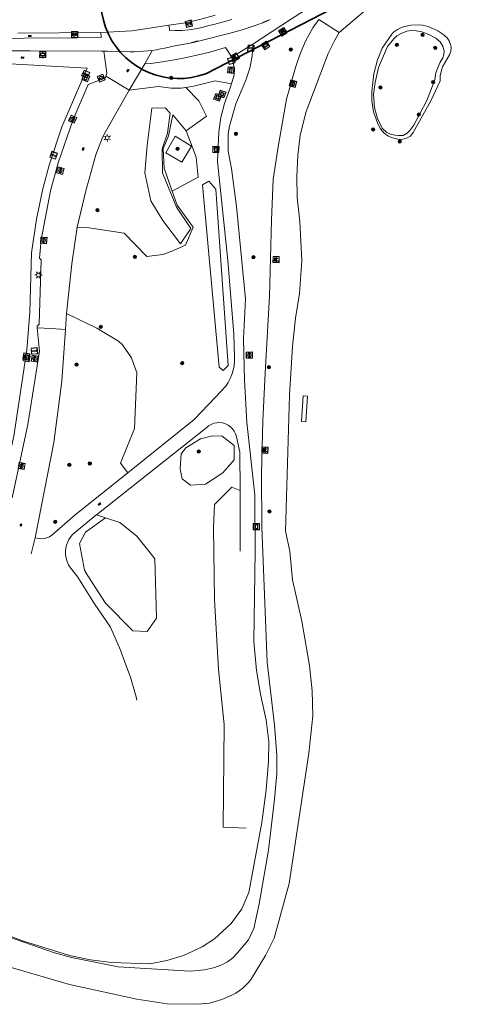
# Model space of a CAD drawing. Header units: metres. Extents: x 94284 to 94615, y 463170 to 463475.
# Tile 4 of 14: x 94423 to 94495, y 463177 to 463336. Entities that reach past the tile are written whole.
import ezdxf

# ---------------------------------------------------------------- set-up
doc = ezdxf.new("R2010")
doc.units = ezdxf.units.M
doc.layers.get('0').update_dxf_attribs({"linetype": 'CONTINUOUS'})
for name, color, linetype, lineweight, transparency in [('B-WE-GK-BESCHOEIING-G', 251, 'CONTINUOUS', 13, 0.5), ('B-WE-GR-BEPLANTING_CULTUUR-G', 251, 'CONTINUOUS', 13, 0.5), ('B-WE-GR-BOOM-S', 251, 'CONTINUOUS', 13, 0.5), ('B-WE-IE-MEUBILAIR_WEGMEUBILAIR_BANK-S', 251, 'CONTINUOUS', 13, 0.5), ('B-WE-IE-MEUBILAIR_WEGMEUBILAIR_KUNSTWERK-G', 251, 'CONTINUOUS', 13, 0.5), ('B-WE-IE-TERREINAFSCHEIDING_KUNSTMATIG_HEKWERK-G', 251, 'CONTINUOUS', 13, 0.5), ('B-WE-IE-TERREINAFSCHEIDING_KUNSTMATIG_MUUR-G', 251, 'CONTINUOUS', 13, 0.5), ('B-WE-KL-DATA_CAI_KAST-S', 251, 'CONTINUOUS', 13, 0.5), ('B-WE-KL-DATA_TELECOM_KAST-S', 251, 'CONTINUOUS', 13, 0.5), ('B-WE-KL-ET_LS_SR_BORD-S', 251, 'CONTINUOUS', 13, 0.6), ('B-WE-KL-WATER_BRANDLEIDING_PUT-S', 251, 'CONTINUOUS', 13, 0.6), ('B-WE-KW-KUNSTWERK_STEIGER-G', 251, 'CONTINUOUS', 13, 0.6), ('B-WE-RI-GWA_KOLK_STRAATKOLK-S', 251, 'CONTINUOUS', 13, 0.6), ('B-WE-RI-GWA_RIOOLPUT_INSPECTIEPUT-S', 251, 'CONTINUOUS', 13, 0.6), ('B-WE-RI-HWA_GOOT_LIJNGOOT-G', 251, 'CONTINUOUS', 13, 0.6), ('B-WE-VH-VERHARDING-GV', 251, 'CONTINUOUS', 13, 0.6), ('B-WE-VW-INFORMATIEBORD-S', 251, 'CONTINUOUS', 13, 0.6), ('B-WE-VW-OV_DRAAGCONSTRUCTIE-S', 251, 'CONTINUOUS', 13, 0.6), ('B-WE-VW-PAAL-S', 251, 'CONTINUOUS', 13, 0.6)]:
    doc.layers.add(name, color=color, linetype=linetype, lineweight=lineweight, transparency=transparency)
doc.layers.add('B-WE-KL-ET_LS_OV_LICHTMAST-S', color=190, linetype='CONTINUOUS', lineweight=13)
doc.layers.add('N-OI-KG-GRENS_WERK-G', color=30, linetype='ZZ-WERKGRENS-SO', lineweight=35)
doc.layers.add('S_GBKN_SYMBOOL_GV_GROOT_0', color=7, linetype='CONTINUOUS')
doc.layers.add('S_GBKN_SYMBOOL_OV_GROOT_0', color=7, linetype='CONTINUOUS')
doc.linetypes.add('ZZ-WERKGRENS-SO', pattern='A,2,-3,[137,NLCS.SHX,S=0.05,R=0,X=-0.55,Y=-0.675],-3,2', length=10)

# ---------------------------------------------------------------- blocks, each defined once
blk = doc.blocks.new('Q_STRAATNAAMBORD')
for points in [[(-0.5, 0.5), (0.5, 0.5), (0.5, -0.5), (-0.5, -0.5)], [(-0.37, 0.22), (0.36, 0.22), (0.36, -0.21), (-0.37, -0.21)]]:
    blk.add_lwpolyline(points, close=True)
for points in [[(-0.44, 0.46), (0.44, 0.46, -0.414214), (0.46, 0.44), (0.46, -0.44, -0.414214), (0.44, -0.46), (-0.44, -0.46, -0.414214), (-0.46, -0.44), (-0.46, 0.44), (-0.46, 0.44), (-0.46, 0.45), (-0.46, 0.45), (-0.46, 0.45), (-0.46, 0.45), (-0.46, 0.45), (-0.46, 0.45), (-0.46, 0.46), (-0.46, 0.46), (-0.46, 0.46), (-0.45, 0.46), (-0.45, 0.46), (-0.45, 0.46), (-0.45, 0.46), (-0.45, 0.46), (-0.45, 0.46), (-0.44, 0.46), (-0.44, 0.46)], [(-0.29, 0.16), (0.28, 0.16, -0.414214), (0.3, 0.14), (0.3, -0.13, -0.414214), (0.28, -0.16), (-0.29, -0.16, -0.414214), (-0.31, -0.13), (-0.31, 0.14), (-0.31, 0.14), (-0.31, 0.14), (-0.31, 0.14), (-0.31, 0.15), (-0.31, 0.15), (-0.31, 0.15), (-0.3, 0.15), (-0.3, 0.15), (-0.3, 0.15), (-0.3, 0.16), (-0.3, 0.16), (-0.3, 0.16), (-0.3, 0.16), (-0.29, 0.16), (-0.29, 0.16), (-0.29, 0.16), (-0.29, 0.16), (-0.29, 0.16)]]:
    blk.add_lwpolyline(points, format="xyb")
blk = doc.blocks.new('Q_INFORMATIEBORD')
for points in [[(-0.5, 0.5), (0.5, 0.5), (0.5, -0.5), (-0.5, -0.5)], [(-0.37, 0.22), (0.36, 0.22), (0.36, -0.21), (-0.37, -0.21)]]:
    blk.add_lwpolyline(points, close=True)
for points in [[(-0.44, 0.46), (0.44, 0.46, -0.414214), (0.46, 0.44), (0.46, -0.44, -0.414214), (0.44, -0.46), (-0.44, -0.46, -0.414214), (-0.46, -0.44), (-0.46, 0.44), (-0.46, 0.44), (-0.46, 0.45), (-0.46, 0.45), (-0.46, 0.45), (-0.46, 0.45), (-0.46, 0.45), (-0.46, 0.45), (-0.46, 0.46), (-0.46, 0.46), (-0.46, 0.46), (-0.45, 0.46), (-0.45, 0.46), (-0.45, 0.46), (-0.45, 0.46), (-0.45, 0.46), (-0.45, 0.46), (-0.44, 0.46), (-0.44, 0.46)], [(-0.29, 0.16), (0.28, 0.16, -0.414214), (0.3, 0.14), (0.3, -0.13, -0.414214), (0.28, -0.16), (-0.29, -0.16, -0.414214), (-0.31, -0.13), (-0.31, 0.14), (-0.31, 0.14), (-0.31, 0.14), (-0.31, 0.14), (-0.31, 0.15), (-0.31, 0.15), (-0.31, 0.15), (-0.3, 0.15), (-0.3, 0.15), (-0.3, 0.15), (-0.3, 0.16), (-0.3, 0.16), (-0.3, 0.16), (-0.3, 0.16), (-0.29, 0.16), (-0.29, 0.16), (-0.29, 0.16), (-0.29, 0.16), (-0.29, 0.16)]]:
    blk.add_lwpolyline(points, format="xyb")
blk = doc.blocks.new('Q_TELECOM_KAST')
for points in [[(-0.5, 0.5), (0.5, 0.5), (0.5, -0.5), (-0.5, -0.5)], [(-0.26, 0.26), (0.25, 0.26), (0.25, 0.19), (-0.26, 0.19)], [(-0.26, 0.11), (0.25, 0.11), (0.25, -0.33), (-0.26, -0.33)]]:
    blk.add_lwpolyline(points, close=True)
blk.add_lwpolyline([(-0.44, 0.46), (0.44, 0.46, -0.414214), (0.46, 0.44), (0.46, -0.44, -0.414214), (0.44, -0.46), (-0.44, -0.46, -0.414214), (-0.46, -0.44), (-0.46, 0.44), (-0.46, 0.44), (-0.46, 0.45), (-0.46, 0.45), (-0.46, 0.45), (-0.46, 0.45), (-0.46, 0.45), (-0.46, 0.45), (-0.46, 0.46), (-0.46, 0.46), (-0.46, 0.46), (-0.45, 0.46), (-0.45, 0.46), (-0.45, 0.46), (-0.45, 0.46), (-0.45, 0.46), (-0.45, 0.46), (-0.44, 0.46), (-0.44, 0.46)], format="xyb")
blk.add_circle((-0.18, -0.03), 0.0354)
blk = doc.blocks.new('Q_CAI-KAST')
for points in [[(-0.5, 0.5), (0.5, 0.5), (0.5, -0.5), (-0.5, -0.5)], [(-0.26, 0.26), (0.25, 0.26), (0.25, 0.19), (-0.26, 0.19)], [(-0.26, 0.11), (0.25, 0.11), (0.25, -0.33), (-0.26, -0.33)]]:
    blk.add_lwpolyline(points, close=True)
blk.add_lwpolyline([(-0.44, 0.46), (0.44, 0.46, -0.414214), (0.46, 0.44), (0.46, -0.44, -0.414214), (0.44, -0.46), (-0.44, -0.46, -0.414214), (-0.46, -0.44), (-0.46, 0.44), (-0.46, 0.44), (-0.46, 0.45), (-0.46, 0.45), (-0.46, 0.45), (-0.46, 0.45), (-0.46, 0.45), (-0.46, 0.45), (-0.46, 0.46), (-0.46, 0.46), (-0.46, 0.46), (-0.45, 0.46), (-0.45, 0.46), (-0.45, 0.46), (-0.45, 0.46), (-0.45, 0.46), (-0.45, 0.46), (-0.44, 0.46), (-0.44, 0.46)], format="xyb")
blk.add_circle((-0.18, -0.03), 0.0354)
blk = doc.blocks.new('Q_LICHTMAST')
for points in [[(-0.26, 0.15), (-0.52, 0.3)], [(0, 0.3), (0, 0.6)], [(0.26, 0.15), (0.52, 0.3)], [(-0.26, -0.15), (-0.52, -0.3)], [(0, -0.3), (0, -0.6)], [(0.26, -0.15), (0.52, -0.3)]]:
    blk.add_lwpolyline(points)
blk.add_circle((0, 0), 0.3)
blk = doc.blocks.new('Q_VERKEERSBORDPAAL')
for points in [[(-0.5, 0.5), (0.5, 0.5), (0.5, -0.5), (-0.5, -0.5)], [(-0.08, 0.33), (0.07, 0.33), (0.07, -0.33), (-0.08, -0.33)]]:
    blk.add_lwpolyline(points, close=True)
blk.add_lwpolyline([(-0.44, 0.46), (0.44, 0.46, -0.414214), (0.46, 0.44), (0.46, -0.44, -0.414214), (0.44, -0.46), (-0.44, -0.46, -0.414214), (-0.46, -0.44), (-0.46, 0.44), (-0.46, 0.44), (-0.46, 0.45), (-0.46, 0.45), (-0.46, 0.45), (-0.46, 0.45), (-0.46, 0.45), (-0.46, 0.45), (-0.46, 0.46), (-0.46, 0.46), (-0.46, 0.46), (-0.45, 0.46), (-0.45, 0.46), (-0.45, 0.46), (-0.45, 0.46), (-0.45, 0.46), (-0.45, 0.46), (-0.44, 0.46), (-0.44, 0.46)], format="xyb")
blk = doc.blocks.new('Q_PAAL_ALGEMEEN')
for points in [[(-0.5, 0.5), (0.5, 0.5), (0.5, -0.5), (-0.5, -0.5)], [(-0.08, 0.33), (0.07, 0.33), (0.07, -0.33), (-0.08, -0.33)]]:
    blk.add_lwpolyline(points, close=True)
blk.add_lwpolyline([(-0.44, 0.46), (0.44, 0.46, -0.414214), (0.46, 0.44), (0.46, -0.44, -0.414214), (0.44, -0.46), (-0.44, -0.46, -0.414214), (-0.46, -0.44), (-0.46, 0.44), (-0.46, 0.44), (-0.46, 0.45), (-0.46, 0.45), (-0.46, 0.45), (-0.46, 0.45), (-0.46, 0.45), (-0.46, 0.45), (-0.46, 0.46), (-0.46, 0.46), (-0.46, 0.46), (-0.45, 0.46), (-0.45, 0.46), (-0.45, 0.46), (-0.45, 0.46), (-0.45, 0.46), (-0.45, 0.46), (-0.44, 0.46), (-0.44, 0.46)], format="xyb")
blk = doc.blocks.new('Q_BRANDKRAAN')
blk.add_lwpolyline([(-0.5, 0.5), (0.5, 0.5), (0.5, -0.5), (-0.5, -0.5)], close=True)
for points in [[(-0.44, 0.46), (0.44, 0.46, -0.414214), (0.46, 0.44), (0.46, -0.44, -0.414214), (0.44, -0.46), (-0.44, -0.46, -0.414214), (-0.46, -0.44), (-0.46, 0.44), (-0.46, 0.44), (-0.46, 0.45), (-0.46, 0.45), (-0.46, 0.45), (-0.46, 0.45), (-0.46, 0.45), (-0.46, 0.45), (-0.46, 0.46), (-0.46, 0.46), (-0.46, 0.46), (-0.45, 0.46), (-0.45, 0.46), (-0.45, 0.46), (-0.45, 0.46), (-0.45, 0.46), (-0.45, 0.46), (-0.44, 0.46), (-0.44, 0.46)], [(-0.34, 0.1, 0.380426), (-0.28, -0.18)], [(-0.01, 0.27, 0.240218), (-0.34, 0.1)], [(-0.19, 0.04, 0.853344), (-0.19, -0.03)], [(0.33, 0.11, 0.240191), (-0.01, 0.27)], [(0.18, -0.03, 0.849746), (0.18, 0.04)], [(0.27, -0.18, 0.380426), (0.33, 0.11)], [(-0.28, -0.18, 0.148452), (0.01, -0.26)], [(0.01, -0.26, 0.131742), (0.27, -0.18)]]:
    blk.add_lwpolyline(points, format="xyb")
for points in [[(-0.19, 0.04), (0.18, 0.04)], [(0.18, -0.03), (-0.19, -0.03)]]:
    blk.add_lwpolyline(points)
blk = doc.blocks.new('Q_KOLK')
blk.add_lwpolyline([(-0.5, 0.5), (0.5, 0.5), (0.5, -0.5), (-0.5, -0.5)], close=True)
for points in [[(-0.44, 0.46), (0.44, 0.46, -0.414214), (0.46, 0.44), (0.46, -0.44, -0.414214), (0.44, -0.46), (-0.44, -0.46, -0.414214), (-0.46, -0.44), (-0.46, 0.44, -0.414214), (-0.44, 0.46)], [(-0.34, 0.1, 0.380426), (-0.28, -0.18)], [(-0.01, 0.27, 0.240218), (-0.34, 0.1)], [(-0.19, 0.04, 0.853344), (-0.19, -0.03)], [(0.33, 0.11, 0.240191), (-0.01, 0.27)], [(0.18, -0.03, 0.849746), (0.18, 0.04)], [(0.27, -0.18, 0.380426), (0.33, 0.11)], [(-0.28, -0.18, 0.148452), (0.01, -0.26)], [(0.01, -0.26, 0.131742), (0.27, -0.18)]]:
    blk.add_lwpolyline(points, format="xyb")
for points in [[(-0.19, 0.04), (0.18, 0.04)], [(0.18, -0.03), (-0.19, -0.03)]]:
    blk.add_lwpolyline(points)
blk = doc.blocks.new('Q_INSPECTIE_OF_RIOOLPUT')
blk.add_lwpolyline([(-0.5, 0.5), (0.5, 0.5), (0.5, -0.5), (-0.5, -0.5)], close=True)
for points in [[(-0.44, 0.46), (0.44, 0.46, -0.414214), (0.46, 0.44), (0.46, -0.44, -0.414214), (0.44, -0.46), (-0.44, -0.46, -0.414214), (-0.46, -0.44), (-0.46, 0.44), (-0.46, 0.44), (-0.46, 0.45), (-0.46, 0.45), (-0.46, 0.45), (-0.46, 0.45), (-0.46, 0.45), (-0.46, 0.45), (-0.46, 0.46), (-0.46, 0.46), (-0.46, 0.46), (-0.45, 0.46), (-0.45, 0.46), (-0.45, 0.46), (-0.45, 0.46), (-0.45, 0.46), (-0.45, 0.46), (-0.44, 0.46), (-0.44, 0.46)], [(-0.34, 0.1, 0.380426), (-0.28, -0.18)], [(-0.01, 0.27, 0.240218), (-0.34, 0.1)], [(-0.19, 0.04, 0.853344), (-0.19, -0.03)], [(0.33, 0.11, 0.240191), (-0.01, 0.27)], [(0.18, -0.03, 0.849746), (0.18, 0.04)], [(0.27, -0.18, 0.380426), (0.33, 0.11)], [(-0.28, -0.18, 0.148452), (0.01, -0.26)], [(0.01, -0.26, 0.131742), (0.27, -0.18)]]:
    blk.add_lwpolyline(points, format="xyb")
for points in [[(-0.19, 0.04), (0.18, 0.04)], [(0.18, -0.03), (-0.19, -0.03)]]:
    blk.add_lwpolyline(points)
blk = doc.blocks.new('Q_BANK')
blk.add_lwpolyline([(-0.5, 0.5), (0.5, 0.5), (0.5, -0.5), (-0.5, -0.5)], close=True)
blk.add_lwpolyline([(-0.44, 0.46), (0.44, 0.46, -0.414214), (0.46, 0.44), (0.46, -0.44, -0.414214), (0.44, -0.46), (-0.44, -0.46, -0.414214), (-0.46, -0.44), (-0.46, 0.44), (-0.46, 0.44), (-0.46, 0.45), (-0.46, 0.45), (-0.46, 0.45), (-0.46, 0.45), (-0.46, 0.45), (-0.46, 0.45), (-0.46, 0.46), (-0.46, 0.46), (-0.46, 0.46), (-0.45, 0.46), (-0.45, 0.46), (-0.45, 0.46), (-0.45, 0.46), (-0.45, 0.46), (-0.45, 0.46), (-0.44, 0.46), (-0.44, 0.46)], format="xyb")
for points in [[(-0.27, 0.02), (-0.37, -0.08)], [(-0.18, 0.13), (-0.27, 0.13), (-0.27, 0.28)], [(-0.27, 0.28), (0.26, 0.28), (0.26, 0.13), (0.17, 0.13)], [(-0.18, 0.02), (-0.27, 0.02)], [(-0.27, 0.02), (-0.18, 0.02)], [(-0.18, 0.02), (-0.18, 0.13)], [(-0.18, 0.13), (-0.14, 0.13)], [(-0.14, 0.13), (-0.14, 0.02)], [(0.13, 0.13), (-0.14, 0.13)], [(0.13, 0.02), (-0.14, 0.02)], [(-0.14, 0.02), (0.13, 0.02)], [(0.13, 0.02), (-0.14, 0.02)], [(-0.14, 0.02), (0.13, 0.02)], [(-0.14, 0.02), (0.13, 0.02)], [(0.13, 0.02), (0.13, 0.13)], [(0.13, 0.13), (0.17, 0.13)], [(0.17, 0.13), (0.17, 0.02)], [(0.17, 0.02), (0.26, 0.02)], [(0.17, 0.02), (0.26, 0.02)], [(0.26, 0.02), (0.36, -0.08)], [(-0.24, -0.08), (-0.37, -0.08)], [(-0.19, -0.08), (-0.19, -0.27), (-0.24, -0.27), (-0.24, -0.08)], [(-0.24, -0.08), (-0.19, -0.08)], [(0.18, -0.08), (-0.19, -0.08)], [(0.23, -0.08), (0.23, -0.27), (0.18, -0.27), (0.18, -0.08)], [(0.18, -0.08), (0.23, -0.08)], [(0.36, -0.08), (0.23, -0.08)]]:
    blk.add_lwpolyline(points)
blk = doc.blocks.new('Q_KUNSTOBJECT')
for points in [[(-0.5, 0.5), (0.5, 0.5), (0.5, -0.5), (-0.5, -0.5)], [(-0.18, 0.18), (0.18, 0.18), (0.18, -0.18), (-0.18, -0.18)]]:
    blk.add_lwpolyline(points, close=True)
for points in [[(-0.44, 0.46), (0.44, 0.46, -0.414214), (0.46, 0.44), (0.46, -0.44, -0.414214), (0.44, -0.46), (-0.44, -0.46, -0.414214), (-0.46, -0.44), (-0.46, 0.44), (-0.46, 0.44), (-0.46, 0.45), (-0.46, 0.45), (-0.46, 0.45), (-0.46, 0.45), (-0.46, 0.45), (-0.46, 0.45), (-0.46, 0.46), (-0.46, 0.46), (-0.46, 0.46), (-0.45, 0.46), (-0.45, 0.46), (-0.45, 0.46), (-0.45, 0.46), (-0.45, 0.46), (-0.45, 0.46), (-0.44, 0.46), (-0.44, 0.46)], [(-0.24, 0.27), (0.24, 0.27, -0.414214), (0.26, 0.25), (0.26, -0.24, -0.414214), (0.24, -0.26), (-0.24, -0.26, -0.414214), (-0.27, -0.24), (-0.27, 0.25, -0.414214), (-0.24, 0.27)]]:
    blk.add_lwpolyline(points, format="xyb")
blk = doc.blocks.new('Q_BOOM')
for radius in [0.27, 0.18, 0.09]:
    blk.add_circle((0, 0), radius)
blk = doc.blocks.new('S_GBKN_SYMBOOL_OV_GROOT')
for points in [[(-0.21875, 0.0625), (0.21875, 0.0625)], [(-0.21875, 0), (0.21875, 0)], [(-0.1875, 0.0625), (-0.1875, 0)], [(-0.125, 0.09375), (-0.125, 0.0625)], [(-0.125, 0), (-0.125, -0.0625)], [(-0.0625, 0.0625), (-0.0625, 0)], [(0, 0.09375), (0, 0.0625)], [(0, 0), (0, -0.0625)], [(0.0625, 0.0625), (0.0625, 0)], [(0.125, 0.09375), (0.125, 0.0625)], [(0.125, 0), (0.125, -0.0625)], [(0.1875, 0.0625), (0.1875, 0)], [(-0.21875, -0.0625), (0.21875, -0.0625)], [(-0.1875, -0.0625), (-0.1875, -0.09375)], [(-0.0625, -0.0625), (-0.0625, -0.09375)], [(0.0625, -0.0625), (0.0625, -0.09375)], [(0.1875, -0.0625), (0.1875, -0.09375)]]:
    blk.add_lwpolyline(points)
blk = doc.blocks.new('S_GBKN_SYMBOOL_GV_GROOT')
for points in [[(-0.1875, 0.03125), (-0.09375, 0.09375)], [(-0.1875, -0.0625), (0.0625, 0.09375)], [(-0.1875, 0.09375), (0.125, -0.09375)], [(-0.1875, 0), (-0.03125, -0.09375)], [(-0.125, -0.09375), (0.1875, 0.09375)], [(-0.0625, 0.09375), (0.1875, -0.0625)], [(0.03125, -0.09375), (0.1875, 0)], [(0.09375, 0.09375), (0.1875, 0.03125)]]:
    blk.add_lwpolyline(points)

msp = doc.modelspace()

# ---------------------------------------------------------------- linework, layer by layer
at = {"layer": 'B-WE-GK-BESCHOEIING-G'}
for points in [[(94474.88, 463333.87), (94482.64, 463340.47), (94485.83, 463342.72), (94489.55, 463344.96), (94495.01, 463347.46), (94500, 463350.14)], [(94487.81, 463335.09), (94486.47, 463335.06), (94485.05, 463334.72), (94484.3, 463334.35), (94483.63, 463333.9), (94483.36, 463333.57), (94481.83, 463331.33), (94481.05, 463329.43), (94480.47, 463327.17), (94480.12, 463324.37), (94480.16, 463322.78), (94480.42, 463321.05)], [(94480.42, 463321.05), (94481.13, 463319.08), (94481.56, 463318.27), (94482.15, 463317.6), (94482.74, 463317.16), (94483.46, 463316.82), (94484.36, 463316.61), (94485.01, 463316.58), (94485.75, 463316.77), (94486.41, 463317.07), (94486.82, 463317.66), (94489.68, 463322.8), (94491.17, 463326.06), (94491.21, 463326.84), (94491.33, 463327.54), (94491.57, 463328.3), (94491.92, 463328.96), (94492.71, 463330.22), (94492.91, 463330.79), (94492.97, 463331.46), (94492.86, 463331.93), (94492.65, 463332.48), (94492.31, 463333), (94491.63, 463333.58), (94490.82, 463334.15), (94489.24, 463334.8), (94488.33, 463335.04), (94487.81, 463335.09)], [(94389.73, 463192.06), (94431.28, 463179.95), (94442.2, 463177.54), (94447.07, 463176.8), (94452.09, 463176.73), (94453.93, 463176.92), (94455.93, 463177.49), (94457.53, 463178.21), (94458.15, 463178.53), (94458.74, 463178.9), (94459.3, 463179.33), (94459.81, 463179.8), (94460.28, 463180.32), (94460.7, 463180.88), (94462.98, 463184.64), (94464.35, 463187.41), (94466.77, 463196.28), (94469.97, 463217.34), (94470.6, 463223.38), (94470.53, 463227.44), (94470.06, 463231.52), (94468.84, 463238.7), (94467.32, 463245.38), (94466.88, 463250), (94466.21, 463253.23), (94466.85, 463275.23), (94467.35, 463283.11), (94467.81, 463287.66), (94468.44, 463291.66), (94468.84, 463296.94), (94468.51, 463303.32), (94468.1, 463307.19), (94468.04, 463310.56), (94468.19, 463313.95), (94468.56, 463317.24), (94469.52, 463321.09), (94473.08, 463330.46), (94474.18, 463332.64), (94474.88, 463333.87)]]:
    msp.add_lwpolyline(points, dxfattribs=at)
at = {"layer": 'B-WE-GR-BEPLANTING_CULTUUR-G'}
for p, q in [((94471.57, 463335.98), (94474.88, 463333.87)), ((94437.13, 463255.38), (94435.68, 463255.87))]:
    msp.add_line(p, q, dxfattribs=at)
for points in [[(94471.57, 463335.98), (94470.64, 463334.6), (94469.44, 463332.44), (94468.57, 463330.43), (94467.8, 463328.21), (94466.38, 463323.1), (94465.09, 463315.7), (94464.23, 463310.14), (94463.94, 463303.52), (94463.64, 463291.23), (94462.89, 463278.75), (94462.56, 463271.09), (94462.31, 463262.5), (94462.36, 463253.86), (94463.24, 463232.06), (94464.44, 463221.87), (94464.79, 463216.99), (94464.79, 463214.03), (94464.43, 463209.89), (94463.46, 463201.65), (94461.94, 463192.98), (94461.09, 463188.98), (94460.21, 463187.18), (94458.46, 463185.06), (94457.68, 463184.24), (94456.83, 463183.6), (94455.94, 463183.12), (94454.58, 463182.61), (94453.09, 463182.33), (94450.82, 463182.1), (94439.18, 463182.78), (94431.65, 463184.3), (94428.9, 463185.05), (94412.72, 463190.64)], [(94484.45, 463317.2), (94485.2, 463317.22), (94485.84, 463317.56), (94486.31, 463318.03), (94486.92, 463318.86), (94489.02, 463322.86), (94490.34, 463326.18), (94490.49, 463327.31), (94490.86, 463328.31), (94491.2, 463329.05), (94491.62, 463329.77), (94491.79, 463330.29), (94491.82, 463330.89), (94491.63, 463331.65), (94491.17, 463332.32), (94490.5, 463332.93), (94489.27, 463333.59), (94488.24, 463333.95), (94487.31, 463334.14), (94486.63, 463334.17), (94485.8, 463334.07), (94484.9, 463333.71), (94484.19, 463333.33), (94483.7, 463332.83), (94482.69, 463331.57), (94481.22, 463328.19), (94480.66, 463325.78), (94480.44, 463323.86), (94480.56, 463321.71), (94481.04, 463319.93), (94481.8, 463318.41), (94482.59, 463317.66), (94483.14, 463317.41), (94483.85, 463317.24), (94484.45, 463317.2)], [(94450.1, 463324.98), (94451.39, 463325.17), (94454.85, 463326.02), (94457.46, 463325.57)], [(94450.1, 463324.98), (94449.33, 463324.87), (94447.71, 463324.83), (94445.7, 463325.15), (94440.95, 463324.54)], [(94450.15, 463317.96), (94453.42, 463320.31), (94452.21, 463322.83), (94450.1, 463324.98)], [(94447.58, 463320.79), (94446.77, 463321.66), (94444.6, 463321.63), (94443.86, 463315.58), (94443.5, 463311.18)], [(94446.29, 463315.06), (94447.13, 463317.58), (94447.58, 463320.79)], [(94446.42, 463315.06), (94447.28, 463317.12), (94448.02, 463320.56), (94450.15, 463317.96)], [(94450.15, 463317.96), (94451.75, 463313.72), (94452.1, 463310.46), (94447.9, 463308.21)], [(94443.5, 463311.18), (94444.44, 463306.65), (94446.38, 463303.45), (94449.23, 463299.67), (94450.88, 463302.19), (94448.61, 463305.62), (94446.35, 463311.18), (94446.29, 463315.06)], [(94447.9, 463308.21), (94446.59, 463311.9), (94446.42, 463315.06)], [(94453.84, 463309.84), (94452.81, 463309.21), (94455.5, 463279.76), (94456.13, 463279.19), (94456.93, 463279.99), (94454.93, 463308.53), (94453.84, 463309.84)], [(94432.54, 463302.38), (94434.1, 463302.31), (94440.14, 463301.42), (94443.81, 463297.66), (94446.36, 463297.95), (94447.74, 463298.44), (94450.03, 463299.47), (94451.29, 463302.39), (94448.71, 463305.95), (94447.9, 463308.21)], [(94440.71, 463262.65), (94439.54, 463264.22), (94441.8, 463269.81), (94442.17, 463278.85), (94441.32, 463281.26), (94439.88, 463283.37), (94439.2, 463283.94), (94435.71, 463286.03), (94430.84, 463288.42)], [(94449.36, 463265.72), (94449.16, 463263.32), (94449.53, 463261.71), (94450.87, 463260.68), (94453.28, 463260.82), (94456.09, 463262.66), (94457.9, 463264.78), (94457.92, 463267.07), (94455.98, 463268.59), (94454.43, 463268.62), (94452.48, 463268.16), (94450.1, 463266.7), (94449.36, 463265.72)], [(94459.86, 463205.21), (94456.14, 463205.38), (94456.31, 463221.97), (94455.4, 463230.85), (94454.74, 463242.17), (94454.56, 463253.8), (94454.74, 463257.56), (94457.52, 463260.36), (94458.85, 463259.78)], [(94437.13, 463255.38), (94433.88, 463253.07), (94432.91, 463251.25), (94433.07, 463250.36), (94433.73, 463246.93), (94433.87, 463246.7), (94433.89, 463246.61), (94437.13, 463241.57), (94441.56, 463237.12), (94443.85, 463237.02), (94445.35, 463239.16), (94445.11, 463248.78)], [(94445.11, 463248.78), (94444.14, 463250), (94442.21, 463252.42), (94439.42, 463254.61), (94437.13, 463255.38)]]:
    msp.add_lwpolyline(points, dxfattribs=at)
at = {"layer": 'B-WE-IE-TERREINAFSCHEIDING_KUNSTMATIG_HEKWERK-G'}
msp.add_lwpolyline([(94450.99, 463315.5), (94449.47, 463312.89), (94446.87, 463314.41), (94448.36, 463317.08), (94450.99, 463315.5)], dxfattribs=at)
at = {"layer": 'B-WE-IE-TERREINAFSCHEIDING_KUNSTMATIG_MUUR-G'}
for points in [[(94412.4, 463325.37), (94412.99, 463329.29), (94434.15, 463328.07)], [(94434.15, 463328.07), (94430.08, 463318.59), (94428, 463312.43), (94426.99, 463308.6), (94425.96, 463303.66), (94425.17, 463298.25), (94424.88, 463288.64)]]:
    msp.add_lwpolyline(points, dxfattribs=at)
at = {"layer": 'B-WE-KW-KUNSTWERK_STEIGER-G'}
msp.add_lwpolyline([(94469.07, 463275.12), (94468.79, 463270.94), (94469.49, 463270.9), (94469.77, 463275.07), (94469.07, 463275.12)], dxfattribs=at)
at = {"layer": 'B-WE-RI-HWA_GOOT_LIJNGOOT-G'}
for p, q in [((94462.5, 463335.48), (94463.44, 463335.87)), ((94451.03, 463332.23), (94452.02, 463332.49))]:
    msp.add_line(p, q, dxfattribs=at)
at = {"layer": 'B-WE-VH-VERHARDING-GV'}
for p, q in [((94422.98, 463333.74), (94436.39, 463333.84)), ((94436.39, 463333.84), (94436.4, 463333.02)), ((94457.51, 463329.87), (94460.94, 463331.98)), ((94436.85, 463330.84), (94436.48, 463330.84)), ((94444.66, 463330.97), (94443.49, 463328.79)), ((94430.84, 463288.42), (94430.66, 463285.81)), ((94458.9, 463250), (94458.85, 463259.78))]:
    msp.add_line(p, q, dxfattribs=at)
for points in [[(94447.36, 463335.03), (94450.02, 463335.44), (94452.73, 463336.05), (94453.69, 463336.32), (94454.65, 463336.6), (94454.86, 463336.67)], [(94469.29, 463337.43), (94469.1, 463337.31), (94467.19, 463336.04), (94464.07, 463334.03), (94460.94, 463331.98)], [(94436.39, 463333.84), (94441.42, 463334.12), (94447.36, 463335.03)], [(94463.72, 463335.93), (94463.4, 463335.78), (94463.07, 463335.64), (94462.74, 463335.5), (94462.41, 463335.36), (94462.07, 463335.23), (94461.12, 463334.91), (94460.16, 463334.6), (94459.2, 463334.3), (94458.23, 463334.02), (94457.26, 463333.74), (94452.36, 463332.5), (94451.05, 463332.17), (94448.05, 463331.65), (94447.38, 463331.48), (94446.71, 463331.33), (94446.03, 463331.19), (94445.35, 463331.07), (94444.66, 463330.97)], [(94457.54, 463335.98), (94454.63, 463335.16), (94453.84, 463334.96), (94452.76, 463334.67), (94451.67, 463334.45), (94450.57, 463334.29), (94449.46, 463334.2), (94448.34, 463334.17), (94447.5, 463334.11), (94447.36, 463335.03)], [(94436.4, 463333.02), (94432.53, 463333), (94415.4, 463332.9), (94413.44, 463332.77)], [(94460.94, 463331.98), (94460.79, 463330.03), (94460.42, 463328.08), (94459.8, 463326.16), (94458.18, 463322.3), (94457.13, 463318.7), (94456.93, 463317.48), (94456.94, 463314.66), (94457.45, 463311.89), (94458.27, 463305.73), (94459.73, 463290.81), (94459.43, 463284.33), (94459.55, 463277.71), (94459.96, 463270.82), (94461.27, 463259.09), (94461.28, 463250), (94461.06, 463235.37), (94461.49, 463230.7), (94462.15, 463226.86), (94463.05, 463222.68), (94463.5, 463219.22), (94463.46, 463215.98), (94463.07, 463211.43), (94462.37, 463206.13), (94460.27, 463194.81), (94459.12, 463192.15), (94457.43, 463189.82), (94454.75, 463187.33), (94452.74, 463186.01), (94449.74, 463184.64), (94447.05, 463183.8), (94444.28, 463183.29), (94438.11, 463183.47), (94434.69, 463183.93), (94431.31, 463184.62), (94423.71, 463187.01), (94416.6, 463189.71)], [(94436.48, 463330.84), (94424.91, 463330.9), (94413.78, 463330.87), (94412.19, 463330.71)], [(94436.85, 463330.84), (94437.45, 463330.83), (94441.12, 463330.74), (94441.83, 463330.75), (94442.54, 463330.78), (94443.25, 463330.83), (94443.96, 463330.89), (94444.66, 463330.97)], [(94437.18, 463326.77), (94437.34, 463327.26), (94436.85, 463330.84)], [(94457.51, 463329.87), (94456.49, 463331.41), (94453.98, 463330.7), (94452.09, 463330.23), (94450.19, 463329.81), (94448.28, 463329.44), (94446.35, 463329.12), (94444.43, 463328.85), (94443.49, 463328.79)], [(94443.49, 463328.79), (94442.31, 463326.82), (94440.95, 463324.54)], [(94457.46, 463325.57), (94457.88, 463327.03), (94457.97, 463328.05), (94457.51, 463329.87)], [(94437.18, 463326.77), (94437.11, 463326.52), (94434.34, 463325.44), (94431.88, 463319.81), (94429.48, 463312.78), (94428.26, 463308.25), (94426.71, 463300.34), (94426.47, 463297.38), (94426.73, 463297.09), (94426.38, 463286.69), (94426.09, 463286.38), (94426.08, 463286.13)], [(94440.95, 463324.54), (94437.26, 463326.74), (94437.18, 463326.77)], [(94440.71, 463262.65), (94451.45, 463271.29), (94454.9, 463274.9), (94456.58, 463276.65), (94456.96, 463277.26), (94457.28, 463277.9), (94457.54, 463278.56), (94457.74, 463279.25), (94457.88, 463279.95), (94457.96, 463280.66), (94457.96, 463281.38), (94457.83, 463285.1), (94456.9, 463296.97), (94455.2, 463312.99), (94455.41, 463317.81), (94455.76, 463320.12), (94456.34, 463322.37), (94457.16, 463324.56), (94457.46, 463325.57)], [(94440.95, 463324.54), (94437.16, 463317.89), (94436.62, 463316.88), (94435.57, 463314.07), (94433.92, 463308.26), (94432.54, 463302.38)], [(94432.54, 463302.38), (94431.67, 463296.43), (94430.84, 463288.42)], [(94419.18, 463256.08), (94420.96, 463262.51), (94422.29, 463268.59), (94424.41, 463282.57), (94424.88, 463288.64)], [(94422.07, 463258.64), (94424.55, 463270.47), (94426.47, 463282.33), (94426.08, 463286.13)], [(94430.66, 463285.81), (94430.06, 463277.46), (94428.78, 463267.59), (94425.77, 463252.13)], [(94426.08, 463286.13), (94428.36, 463285.97), (94430.66, 463285.81)], [(94458.85, 463259.78), (94458.82, 463265.98), (94458.28, 463268.5), (94458.14, 463268.96), (94457.93, 463269.38), (94457.65, 463269.77), (94457.32, 463270.11), (94456.93, 463270.38), (94456.5, 463270.59), (94456.04, 463270.73), (94455.57, 463270.79), (94455.09, 463270.77), (94454.63, 463270.67), (94454.18, 463270.5), (94453.77, 463270.25), (94453.52, 463270.06), (94435.68, 463255.87)], [(94425.77, 463252.13), (94426.34, 463252.03), (94426.79, 463251.99), (94427.23, 463252.03), (94427.66, 463252.15), (94428.07, 463252.33), (94428.43, 463252.58), (94432.2, 463255.89), (94440.71, 463262.65)], [(94435.68, 463255.87), (94435.58, 463255.79), (94431.76, 463252.66), (94431.46, 463252.28), (94431.2, 463251.86), (94430.98, 463251.42), (94430.82, 463250.96), (94430.72, 463250.49), (94430.67, 463250), (94430.68, 463249.43), (94430.77, 463248.86), (94430.93, 463248.31), (94431.17, 463247.78), (94431.47, 463247.29), (94431.68, 463247.02), (94432.67, 463245.77), (94435.35, 463241.46), (94437.95, 463237.7), (94439.56, 463234.01), (94440.22, 463232.05), (94441.15, 463229.62), (94442.06, 463226.47), (94442.16, 463225.92)], [(94425.77, 463252.13), (94425.24, 463250), (94425.12, 463249.58)]]:
    msp.add_lwpolyline(points, dxfattribs=at)
at = {"layer": 'N-OI-KG-GRENS_WERK-G', "flags": 128}
msp.add_lwpolyline([(94453.31, 463327.19, -0.9132), (94442.56, 463349.82), (94507.19, 463394.06), (94545.22, 463393.83), (94555.73, 463380.11), (94453.31, 463327.19)], format="xyb", dxfattribs=at)

# ---------------------------------------------------------------- block references
at = {"layer": 'B-WE-GR-BOOM-S'}
for p, rotation in [((94488.35, 463333.46), 161.1008594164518), ((94484.2, 463331.88), 51.22447624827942), ((94467.04, 463331.1), 66.51920045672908), ((94490.39, 463331.35), 124.2552116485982), ((94447.74, 463326.5), 170.894151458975), ((94490.03, 463325.85), 68.25519804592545), ((94481.53, 463324.97), 83.50623567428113), ((94487.73, 463320.57), 62.36847070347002), ((94458.18, 463317.47), 80.4075125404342), ((94480.35, 463318.18), 118.2333886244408), ((94484.66, 463316.22), 177.282026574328), ((94448.76, 463315.05), 60.86356302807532), ((94435.82, 463305.15), 76.7969737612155), ((94441.88, 463297.58), 134.3359546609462), ((94461.02, 463297.51), 95.59150453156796), ((94436.35, 463286.24), 149.0000429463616), ((94432.44, 463280.17), 85.9226761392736), ((94449.51, 463280.4), 95.22406885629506), ((94463.51, 463279.73), 86.54258262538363), ((94452.18, 463266.1), 31.58329844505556), ((94431.28, 463263.97), 78.99189562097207), ((94434.59, 463264.17), 67.95328574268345), ((94463.59, 463256.42), 90.32490025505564), ((94429, 463254.74), 41.30861401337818)]:
    msp.add_blockref('Q_BOOM', p, dxfattribs=dict(at, rotation=rotation))
at = {"layer": 'B-WE-IE-MEUBILAIR_WEGMEUBILAIR_BANK-S'}
for p, rotation in [((94465.78, 463333.95), 32.81767551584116), ((94464.68, 463297.14), 88.58270007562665), ((94462.87, 463266.32), 88.31119519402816)]:
    msp.add_blockref('Q_BANK', p, dxfattribs=dict(at, rotation=rotation))
at = {"layer": 'B-WE-IE-MEUBILAIR_WEGMEUBILAIR_KUNSTWERK-G'}
for p, rotation in [((94455.22, 463323.37), 69.44971025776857), ((94455.96, 463323.91), 69.44971025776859)]:
    msp.add_blockref('Q_KUNSTOBJECT', p, dxfattribs=dict(at, rotation=rotation))
at = {"layer": 'B-WE-KL-DATA_CAI_KAST-S', "rotation": 81.35607618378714}
msp.add_blockref('Q_CAI-KAST', (94424.34, 463281.47), dxfattribs=at)
at = {"layer": 'B-WE-KL-DATA_TELECOM_KAST-S', "rotation": 81.35607618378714}
msp.add_blockref('Q_TELECOM_KAST', (94424.37, 463281.18), dxfattribs=at)
at = {"layer": 'B-WE-KL-ET_LS_OV_LICHTMAST-S'}
for p, rotation in [((94426.99, 463330.3), 179.712780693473), ((94437.4, 463316.83), 61.88618477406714), ((94426.28, 463294.64), 88.07250411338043)]:
    msp.add_blockref('Q_LICHTMAST', p, dxfattribs=dict(at, rotation=rotation))
at = {"layer": 'B-WE-KL-ET_LS_SR_BORD-S'}
for p, rotation in [((94426.99, 463330.3), 179.712780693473), ((94433.96, 463326.53), 66.76494787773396)]:
    msp.add_blockref('Q_STRAATNAAMBORD', p, dxfattribs=dict(at, rotation=rotation))
at = {"layer": 'B-WE-KL-WATER_BRANDLEIDING_PUT-S', "rotation": 74.92697607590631}
msp.add_blockref('Q_BRANDKRAAN', (94429.83, 463311.51), dxfattribs=at)
at = {"layer": 'B-WE-RI-GWA_KOLK_STRAATKOLK-S'}
for p, rotation in [((94450.58, 463335.28), 12.69194123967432), ((94432.15, 463333.53), 0.3929865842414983), ((94436.43, 463326.47), 21.45030167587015), ((94431.83, 463319.84), 66.36047414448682), ((94427.16, 463300.25), 85.38221403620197), ((94425.67, 463281.12), 80.80424079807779), ((94460.36, 463281.69), 90.97791455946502), ((94423.58, 463263.77), 78.16016872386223)]:
    msp.add_blockref('Q_KOLK', p, dxfattribs=dict(at, rotation=rotation))
at = {"layer": 'B-WE-RI-GWA_RIOOLPUT_INSPECTIEPUT-S', "rotation": 74.48918282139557}
msp.add_blockref('Q_INSPECTIE_OF_RIOOLPUT', (94467.39, 463325.57), dxfattribs=at)
at = {"layer": 'B-WE-VW-INFORMATIEBORD-S'}
for p, rotation in [((94462.98, 463331.76), 33.1509189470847), ((94457.37, 463327.78), 85.18057791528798), ((94454.96, 463314.95), 87.46098844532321), ((94461.49, 463253.95), 90.05672223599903)]:
    msp.add_blockref('Q_INFORMATIEBORD', p, dxfattribs=dict(at, rotation=rotation))
at = {"layer": 'B-WE-VW-OV_DRAAGCONSTRUCTIE-S'}
for p, rotation in [((94457.46, 463329.29), 104.1842942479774), ((94433.92, 463327.12), 66.76494787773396), ((94428.74, 463314.01), 71.3363601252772), ((94425.64, 463282.37), 95.8598394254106)]:
    msp.add_blockref('Q_VERKEERSBORDPAAL', p, dxfattribs=dict(at, rotation=rotation))
at = {"layer": 'B-WE-VW-PAAL-S'}
for p, rotation in [((94460.61, 463331.31), 85.78090465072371), ((94458.06, 463329.88), 31.6904005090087)]:
    msp.add_blockref('Q_PAAL_ALGEMEEN', p, dxfattribs=dict(at, rotation=rotation))
at = {"layer": 'S_GBKN_SYMBOOL_GV_GROOT_0', "rotation": 74.22992723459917}
msp.add_blockref('S_GBKN_SYMBOOL_GV_GROOT', (94423.49, 463254.2), dxfattribs=at)
at = {"layer": 'S_GBKN_SYMBOOL_OV_GROOT_0'}
for p, rotation in [((94424.89, 463333.3), 0.3445063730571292), ((94423.74, 463329.78), 176.6833923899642), ((94440.76, 463327.7), 59.20676611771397), ((94433.52, 463315.05), 69.3993093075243), ((94436.15, 463257.64), 38.47713120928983)]:
    msp.add_blockref('S_GBKN_SYMBOOL_OV_GROOT', p, dxfattribs=dict(at, rotation=rotation))

doc.saveas('drawing.dxf')
